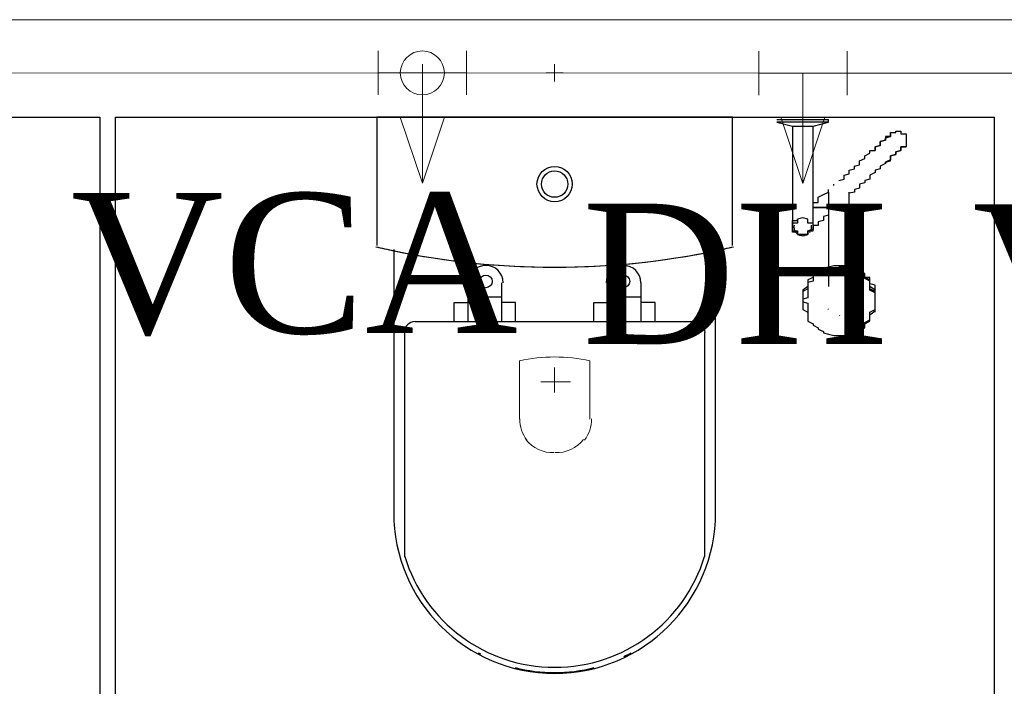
# Model space of a CAD drawing. Header units: millimetres. Extents: x 335 to 91596, y -1 to 84.
# Tile 26 of 87: x 386.22 to 387.7, y 13.27 to 14.28. Entities that reach past the tile are written whole.
import ezdxf

# ---------------------------------------------------------------- set-up
doc = ezdxf.new("R2010")
doc.units = ezdxf.units.MM
doc.header["$MEASUREMENT"] = 0
for name, color, linetype, lineweight in [('AF-Conexões detalhe', 7, 'Continuous', 20), ('AF-Textos conexão', 7, 'Continuous', 20), ('AF-Tubos detalhe', 5, 'Continuous', 20), ('DI-Detalhes', 7, 'Continuous', 20), ('SIMBOLOS INT', 8, 'Continuous', 5)]:
    doc.layers.add(name, color=color, linetype=linetype, lineweight=lineweight)
doc.styles.add('TimesNewRoman', font='times.ttf')

msp = doc.modelspace()

# ---------------------------------------------------------------- hatches: boundary and pattern name
at = {"linetype": 'Continuous'}
for points in [[(387.4813, 13.8769), (387.4782, 13.8805), (387.4782, 13.8805), (387.4782, 13.8785), (387.4782, 13.8766), (387.4782, 13.8766)], [(387.4366, 13.8392), (387.4392, 13.8414), (387.4392, 13.8414), (387.4392, 13.8395), (387.4392, 13.8395)], [(387.4518, 13.8315), (387.4548, 13.8317), (387.4548, 13.8317), (387.4548, 13.8317), (387.4548, 13.8317)], [(387.4575, 13.8297), (387.4548, 13.8317), (387.4548, 13.8297), (387.4548, 13.8297), (387.4548, 13.8297)], [(387.4575, 13.8018), (387.4548, 13.8024), (387.4548, 13.8024), (387.4548, 13.8024), (387.4548, 13.8024)]]:
    msp.add_hatch(color=256, dxfattribs=at).paths.add_polyline_path(points)

# ---------------------------------------------------------------- linework, layer by layer
at = {"color": 7}
for p, q in [((385.0095, 14.1305), (386.3376, 14.1305)), ((386.3376, 14.1305), (386.3376, 12.3668)), ((386.3611, 14.1305), (387.6892, 14.1305)), ((386.3611, 12.3668), (386.3611, 14.1305)), ((387.3611, 14.1266), (387.4001, 14.1266)), ((387.4001, 14.1266), (387.4392, 14.1266)), ((387.4392, 14.1227), (387.4392, 14.1266)), ((387.6892, 14.1305), (387.6892, 12.3668)), ((387.3611, 14.1227), (387.3845, 14.1168)), ((387.4001, 14.1227), (387.3611, 14.1227)), ((387.3845, 14.1168), (387.3845, 14.068)), ((387.3845, 14.1168), (387.4001, 14.1168)), ((387.4392, 14.1227), (387.4001, 14.1227)), ((387.4001, 14.1168), (387.4157, 14.1168)), ((387.4157, 14.1168), (387.4392, 14.1227)), ((387.4157, 14.068), (387.4157, 14.1168)), ((387.3845, 14.0231), (387.3845, 13.9801)), ((387.4157, 13.9801), (387.4157, 14.025)), ((387.447, 14.027), (387.447, 14.0289)), ((387.4392, 14.0055), (387.4392, 13.8746)), ((387.4704, 13.8746), (387.4704, 14.0055)), ((387.4079, 13.8492), (387.4079, 13.8453)), ((387.5095, 13.8453), (387.5095, 13.8492))]:
    msp.add_line(p, q, dxfattribs=at)
at = {"color": 8}
for p, q in [((386.7561, 14.1302), (386.7561, 13.9362)), ((387.2941, 14.1302), (386.7561, 14.1302)), ((387.2941, 14.1302), (386.7561, 14.1302)), ((386.7561, 14.1302), (386.7561, 13.9362)), ((387.2941, 13.9362), (387.2941, 14.1302)), ((387.2941, 13.9362), (387.2941, 14.1302)), ((386.7821, 13.9302), (386.7821, 13.5332)), ((387.2681, 13.5332), (387.2681, 13.9302)), ((386.8941, 13.8802), (386.8941, 13.8212)), ((386.9451, 13.8212), (386.9451, 13.8802)), ((387.1051, 13.8802), (387.1051, 13.8212)), ((387.1561, 13.8212), (387.1561, 13.8802)), ((386.9451, 13.8582), (386.8941, 13.8582)), ((387.1561, 13.8582), (387.1051, 13.8582)), ((386.8731, 13.8502), (386.8941, 13.8502)), ((386.8731, 13.8212), (386.8731, 13.8502)), ((386.9661, 13.8502), (386.9451, 13.8502)), ((386.9661, 13.8212), (386.9661, 13.8502)), ((387.0841, 13.8502), (387.1051, 13.8502)), ((387.0841, 13.8212), (387.0841, 13.8502)), ((387.1771, 13.8502), (387.1561, 13.8502)), ((387.1771, 13.8212), (387.1771, 13.8502)), ((387.2361, 13.8212), (386.8141, 13.8212)), ((386.7981, 13.8052), (386.7981, 13.4662)), ((387.2521, 13.4662), (387.2521, 13.8052))]:
    msp.add_line(p, q, dxfattribs=at)
at = {"color": 7}
for points in [[(387.5095, 14.0797), (387.5095, 14.0817), (387.5095, 14.0856), (387.5173, 14.0875), (387.5173, 14.0895), (387.5173, 14.0914), (387.5173, 14.0934), (387.5251, 14.0953), (387.5251, 14.0953), (387.5251, 14.0973), (387.5251, 14.0992), (387.5251, 14.0992), (387.5329, 14.1012), (387.5329, 14.1031), (387.5329, 14.1031), (387.5329, 14.1031), (387.5329, 14.1051), (387.5329, 14.1051), (387.5329, 14.1051), (387.5329, 14.1051), (387.5329, 14.1051), (387.5329, 14.1051)], [(387.5329, 14.1051), (387.5329, 14.1051), (387.5329, 14.1051), (387.5329, 14.1051), (387.5329, 14.1051), (387.5329, 14.1031), (387.5329, 14.1031), (387.5329, 14.1031), (387.5329, 14.1012), (387.5251, 14.1012), (387.5251, 14.0992), (387.5251, 14.0973), (387.5251, 14.0953), (387.5251, 14.0953), (387.5173, 14.0934), (387.5173, 14.0914), (387.5173, 14.0895), (387.5173, 14.0875), (387.5095, 14.0856), (387.5095, 14.0836), (387.5095, 14.0797), (387.5095, 14.0797)], [(387.5329, 14.1051), (387.5329, 14.1051), (387.5329, 14.1071), (387.5329, 14.1071), (387.5329, 14.1071), (387.5407, 14.1071), (387.5407, 14.1071), (387.5407, 14.1071), (387.5407, 14.1071), (387.5407, 14.109), (387.5407, 14.109), (387.5407, 14.109), (387.5407, 14.109), (387.5407, 14.109), (387.5407, 14.109), (387.5407, 14.109), (387.5407, 14.109), (387.5407, 14.109), (387.5407, 14.109), (387.5407, 14.109), (387.5407, 14.109), (387.5486, 14.109), (387.5486, 14.109), (387.5486, 14.109), (387.5486, 14.109), (387.5486, 14.109), (387.5486, 14.109), (387.5486, 14.109), (387.5486, 14.109), (387.5486, 14.1071), (387.5486, 14.1071), (387.5486, 14.1071), (387.5486, 14.1071), (387.5486, 14.1071), (387.5486, 14.1071), (387.5486, 14.1071), (387.5486, 14.1051), (387.5564, 14.1051), (387.5564, 14.1051), (387.5564, 14.1051), (387.5564, 14.1051), (387.5564, 14.1031), (387.5564, 14.1031), (387.5564, 14.1031), (387.5564, 14.1031), (387.5564, 14.1031), (387.5564, 14.1012), (387.5564, 14.1012), (387.5564, 14.1012), (387.5564, 14.1012), (387.5564, 14.0992), (387.5564, 14.0992), (387.5564, 14.0992), (387.5564, 14.0973), (387.5564, 14.0973), (387.5564, 14.0973), (387.5564, 14.0973), (387.5564, 14.0953), (387.5564, 14.0953), (387.5564, 14.0953), (387.5564, 14.0953), (387.5564, 14.0934), (387.5564, 14.0934), (387.5564, 14.0934), (387.5564, 14.0934), (387.5564, 14.0914), (387.5564, 14.0914), (387.5564, 14.0914), (387.5564, 14.0895), (387.5564, 14.0895), (387.5564, 14.0895), (387.5564, 14.0895), (387.5564, 14.0895), (387.5564, 14.0875), (387.5564, 14.0875), (387.5564, 14.0875), (387.5564, 14.0875), (387.5564, 14.0856), (387.5564, 14.0856), (387.5564, 14.0856)], [(387.4548, 14.0348), (387.4548, 14.0348), (387.4626, 14.0367), (387.4626, 14.0387), (387.4626, 14.0406), (387.4626, 14.0426), (387.4704, 14.0446), (387.4704, 14.0485), (387.4704, 14.0504), (387.4782, 14.0524), (387.4782, 14.0563), (387.4861, 14.0582), (387.4861, 14.0621), (387.4861, 14.0641), (387.4939, 14.068), (387.4939, 14.0719), (387.5017, 14.0758), (387.5017, 14.0797), (387.5095, 14.0797)], [(387.5251, 14.0602), (387.5251, 14.0621), (387.5329, 14.0641), (387.5329, 14.068), (387.5329, 14.0699), (387.5329, 14.0719), (387.5407, 14.0739), (387.5407, 14.0739), (387.5407, 14.0758), (387.5407, 14.0778), (387.5486, 14.0797), (387.5486, 14.0797), (387.5486, 14.0817), (387.5486, 14.0817), (387.5486, 14.0836), (387.5486, 14.0836), (387.5486, 14.0856), (387.5486, 14.0856), (387.5486, 14.0856), (387.5564, 14.0856), (387.5564, 14.0856), (387.5564, 14.0856)], [(387.5564, 14.0856), (387.5564, 14.0856), (387.5486, 14.0856), (387.5486, 14.0856), (387.5486, 14.0856), (387.5486, 14.0836), (387.5486, 14.0836), (387.5486, 14.0836), (387.5486, 14.0817), (387.5486, 14.0797), (387.5486, 14.0797), (387.5407, 14.0778), (387.5407, 14.0758), (387.5407, 14.0758), (387.5407, 14.0739), (387.5329, 14.0719), (387.5329, 14.0699), (387.5329, 14.068), (387.5329, 14.066), (387.5251, 14.0621), (387.5251, 14.0602)], [(387.3845, 14.068), (387.3845, 14.066), (387.3845, 14.0621), (387.3845, 14.0602), (387.3845, 14.0582), (387.3845, 14.0563), (387.3845, 14.0543), (387.3845, 14.0504), (387.3845, 14.0485), (387.3845, 14.0465), (387.3845, 14.0446), (387.3845, 14.0426), (387.3845, 14.0406), (387.3845, 14.0387), (387.3845, 14.0367), (387.3845, 14.0348), (387.3845, 14.0328), (387.3845, 14.0309), (387.3845, 14.0289), (387.3845, 14.027), (387.3845, 14.025), (387.3845, 14.025), (387.3845, 14.0231)], [(387.4157, 14.0231), (387.4157, 14.025), (387.4157, 14.027), (387.4157, 14.0289), (387.4157, 14.0289), (387.4157, 14.0309), (387.4157, 14.0328), (387.4157, 14.0348), (387.4157, 14.0367), (387.4157, 14.0387), (387.4157, 14.0406), (387.4157, 14.0426), (387.4157, 14.0446), (387.4157, 14.0485), (387.4157, 14.0504), (387.4157, 14.0524), (387.4157, 14.0543), (387.4157, 14.0563), (387.4157, 14.0582), (387.4157, 14.0621), (387.4157, 14.0641), (387.4157, 14.066), (387.4157, 14.068)], [(387.5251, 14.0602), (387.5173, 14.0563), (387.5173, 14.0524), (387.5095, 14.0504), (387.5095, 14.0465), (387.5017, 14.0426), (387.5017, 14.0406), (387.5017, 14.0367), (387.4939, 14.0348), (387.4939, 14.0309), (387.4861, 14.0289), (387.4861, 14.027), (387.4861, 14.0231), (387.4782, 14.0211), (387.4782, 14.0192), (387.4782, 14.0172), (387.4782, 14.0172), (387.4704, 14.0153)], [(387.4236, 14.0055), (387.4236, 14.0094), (387.4314, 14.0133), (387.4392, 14.0172), (387.4392, 14.0211)], [(387.4157, 13.9957), (387.4157, 13.9977), (387.4157, 13.9977), (387.4157, 13.9996), (387.4157, 14.0016), (387.4236, 14.0016), (387.4236, 14.0035), (387.4236, 14.0035), (387.4236, 14.0055)], [(387.4392, 14.0172), (387.4392, 14.0172), (387.4392, 14.0172), (387.4392, 14.0172), (387.4392, 14.0172), (387.4392, 14.0172), (387.4392, 14.0153), (387.4392, 14.0153), (387.4392, 14.0153), (387.4392, 14.0133), (387.4392, 14.0133), (387.4392, 14.0114), (387.4392, 14.0114), (387.4392, 14.0094), (387.4392, 14.0094), (387.4392, 14.0074), (387.4392, 14.0055), (387.4392, 14.0055)], [(387.4704, 14.0055), (387.4704, 14.0074), (387.4704, 14.0074), (387.4704, 14.0094), (387.4704, 14.0094), (387.4704, 14.0114), (387.4704, 14.0133), (387.4704, 14.0133), (387.4704, 14.0133), (387.4704, 14.0153), (387.4704, 14.0153), (387.4704, 14.0153), (387.4704, 14.0172), (387.4704, 14.0172), (387.4704, 14.0172), (387.4704, 14.0172), (387.4704, 14.0172), (387.4704, 14.0172)], [(387.4704, 14.0094), (387.4704, 14.0094), (387.4704, 14.0094)], [(387.447, 13.9938), (387.4392, 13.9938), (387.4314, 13.9938), (387.4314, 13.9938), (387.4314, 13.9938), (387.4314, 13.9938), (387.4314, 13.9938), (387.4314, 13.9938), (387.4314, 13.9938), (387.4314, 13.9938), (387.4314, 13.9938), (387.4314, 13.9938), (387.4314, 13.9938), (387.4314, 13.9938), (387.4314, 13.9938), (387.4314, 13.9938), (387.4314, 13.9938), (387.4314, 13.9938), (387.4314, 13.9938), (387.4314, 13.9938), (387.4314, 13.9938), (387.4314, 13.9938), (387.4314, 13.9938), (387.4314, 13.9938), (387.4314, 13.9938), (387.4314, 13.9938), (387.4314, 13.9938), (387.4314, 13.9938), (387.4314, 13.9938), (387.4314, 13.9938), (387.4314, 13.9938), (387.4314, 13.9938), (387.4314, 13.9938), (387.4314, 13.9938), (387.4314, 13.9938), (387.4236, 13.9938), (387.4157, 13.9938), (387.4236, 13.9938), (387.4314, 13.9938), (387.4314, 13.9938), (387.4314, 13.9938), (387.4314, 13.9938), (387.4314, 13.9938), (387.4314, 13.9938), (387.4314, 13.9938), (387.4314, 13.9938), (387.4314, 13.9938), (387.4314, 13.9938), (387.4314, 13.9938), (387.4314, 13.9938), (387.4314, 13.9938), (387.4314, 13.9938), (387.4314, 13.9938), (387.4314, 13.9938), (387.4314, 13.9938), (387.4314, 13.9938), (387.4314, 13.9938), (387.4314, 13.9938), (387.4314, 13.9938), (387.4314, 13.9938), (387.4314, 13.9938), (387.4314, 13.9938), (387.4314, 13.9938), (387.4314, 13.9938), (387.4314, 13.9938), (387.4314, 13.9938), (387.4314, 13.9938), (387.4314, 13.9938), (387.4314, 13.9938), (387.4314, 13.9938), (387.4314, 13.9938), (387.4392, 13.9938), (387.447, 13.9938)], [(387.447, 13.9938), (387.4392, 13.9938), (387.4314, 13.9938), (387.4314, 13.9938), (387.4314, 13.9938), (387.4314, 13.9938), (387.4314, 13.9938), (387.4314, 13.9938), (387.4314, 13.9938), (387.4314, 13.9938), (387.4314, 13.9938), (387.4314, 13.9938), (387.4314, 13.9938), (387.4314, 13.9938), (387.4314, 13.9938), (387.4314, 13.9938), (387.4314, 13.9938), (387.4314, 13.9938), (387.4314, 13.9938), (387.4314, 13.9938), (387.4314, 13.9938), (387.4314, 13.9938), (387.4314, 13.9938), (387.4314, 13.9938), (387.4314, 13.9938), (387.4314, 13.9938), (387.4314, 13.9938), (387.4314, 13.9938), (387.4314, 13.9938), (387.4314, 13.9938), (387.4314, 13.9938), (387.4314, 13.9938), (387.4314, 13.9938), (387.4314, 13.9938), (387.4314, 13.9938), (387.4236, 13.9938), (387.4157, 13.9938), (387.4236, 13.9938), (387.4314, 13.9938), (387.4314, 13.9938), (387.4314, 13.9938), (387.4314, 13.9938), (387.4314, 13.9938), (387.4314, 13.9938), (387.4314, 13.9938), (387.4314, 13.9938), (387.4314, 13.9938), (387.4314, 13.9938), (387.4314, 13.9938), (387.4314, 13.9938), (387.4314, 13.9938), (387.4314, 13.9938), (387.4314, 13.9938), (387.4314, 13.9938), (387.4314, 13.9938), (387.4314, 13.9938), (387.4314, 13.9938), (387.4314, 13.9938), (387.4314, 13.9938), (387.4314, 13.9938), (387.4314, 13.9938), (387.4314, 13.9938), (387.4314, 13.9938), (387.4314, 13.9938), (387.4314, 13.9938), (387.4314, 13.9938), (387.4314, 13.9938), (387.4314, 13.9938), (387.4314, 13.9938), (387.4314, 13.9938), (387.4314, 13.9938), (387.4392, 13.9938), (387.447, 13.9938)], [(387.447, 13.9938), (387.4392, 13.9938), (387.4314, 13.9938), (387.4314, 13.9938), (387.4314, 13.9938), (387.4314, 13.9938), (387.4314, 13.9938), (387.4314, 13.9938), (387.4314, 13.9938), (387.4314, 13.9938), (387.4314, 13.9938), (387.4314, 13.9938), (387.4314, 13.9938), (387.4314, 13.9938), (387.4314, 13.9938), (387.4314, 13.9938), (387.4314, 13.9938), (387.4314, 13.9938), (387.4314, 13.9938), (387.4314, 13.9938), (387.4314, 13.9938), (387.4314, 13.9938), (387.4314, 13.9938), (387.4314, 13.9938), (387.4314, 13.9938), (387.4314, 13.9938), (387.4314, 13.9938), (387.4314, 13.9938), (387.4314, 13.9938), (387.4314, 13.9938), (387.4314, 13.9938), (387.4314, 13.9938), (387.4314, 13.9938), (387.4314, 13.9938), (387.4314, 13.9938), (387.4236, 13.9938), (387.4157, 13.9938), (387.4236, 13.9938), (387.4314, 13.9938), (387.4314, 13.9938), (387.4314, 13.9938), (387.4314, 13.9938), (387.4314, 13.9938), (387.4314, 13.9938), (387.4314, 13.9938), (387.4314, 13.9938), (387.4314, 13.9938), (387.4314, 13.9938), (387.4314, 13.9938), (387.4314, 13.9938), (387.4314, 13.9938), (387.4314, 13.9938), (387.4314, 13.9938), (387.4314, 13.9938), (387.4314, 13.9938), (387.4314, 13.9938), (387.4314, 13.9938), (387.4314, 13.9938), (387.4314, 13.9938), (387.4314, 13.9938), (387.4314, 13.9938), (387.4314, 13.9938), (387.4314, 13.9938), (387.4314, 13.9938), (387.4314, 13.9938), (387.4314, 13.9938), (387.4314, 13.9938), (387.4314, 13.9938), (387.4314, 13.9938), (387.4314, 13.9938), (387.4314, 13.9938), (387.4392, 13.9938), (387.447, 13.9938)], [(387.447, 13.9938), (387.4392, 13.9938), (387.4314, 13.9938), (387.4314, 13.9938), (387.4314, 13.9938), (387.4314, 13.9938), (387.4314, 13.9938), (387.4314, 13.9938), (387.4314, 13.9938), (387.4314, 13.9938), (387.4314, 13.9938), (387.4314, 13.9938), (387.4314, 13.9938), (387.4314, 13.9938), (387.4314, 13.9938), (387.4314, 13.9938), (387.4314, 13.9938), (387.4314, 13.9938), (387.4314, 13.9938), (387.4314, 13.9938), (387.4314, 13.9938), (387.4314, 13.9938), (387.4314, 13.9938), (387.4314, 13.9938), (387.4314, 13.9938), (387.4314, 13.9938), (387.4314, 13.9938), (387.4314, 13.9938), (387.4314, 13.9938), (387.4314, 13.9938), (387.4314, 13.9938), (387.4314, 13.9938), (387.4314, 13.9938), (387.4314, 13.9938), (387.4314, 13.9938), (387.4236, 13.9938), (387.4157, 13.9938), (387.4236, 13.9938), (387.4314, 13.9938), (387.4314, 13.9938), (387.4314, 13.9938), (387.4314, 13.9938), (387.4314, 13.9938), (387.4314, 13.9938), (387.4314, 13.9938), (387.4314, 13.9938), (387.4314, 13.9938), (387.4314, 13.9938), (387.4314, 13.9938), (387.4314, 13.9938), (387.4314, 13.9938), (387.4314, 13.9938), (387.4314, 13.9938), (387.4314, 13.9938), (387.4314, 13.9938), (387.4314, 13.9938), (387.4314, 13.9938), (387.4314, 13.9938), (387.4314, 13.9938), (387.4314, 13.9938), (387.4314, 13.9938), (387.4314, 13.9938), (387.4314, 13.9938), (387.4314, 13.9938), (387.4314, 13.9938), (387.4314, 13.9938), (387.4314, 13.9938), (387.4314, 13.9938), (387.4314, 13.9938), (387.4314, 13.9938), (387.4314, 13.9938), (387.4392, 13.9938), (387.447, 13.9938)], [(387.447, 13.9938), (387.4392, 13.9938), (387.4314, 13.9938), (387.4314, 13.9938), (387.4314, 13.9938), (387.4314, 13.9938), (387.4314, 13.9938), (387.4314, 13.9938), (387.4314, 13.9938), (387.4314, 13.9938), (387.4314, 13.9938), (387.4314, 13.9938), (387.4314, 13.9938), (387.4314, 13.9938), (387.4314, 13.9938), (387.4314, 13.9938), (387.4314, 13.9938), (387.4314, 13.9938), (387.4314, 13.9938), (387.4314, 13.9938), (387.4314, 13.9938), (387.4314, 13.9938), (387.4314, 13.9938), (387.4314, 13.9938), (387.4314, 13.9938), (387.4314, 13.9938), (387.4314, 13.9938), (387.4314, 13.9938), (387.4314, 13.9938), (387.4314, 13.9938), (387.4314, 13.9938), (387.4314, 13.9938), (387.4314, 13.9938), (387.4314, 13.9938), (387.4314, 13.9938), (387.4236, 13.9938), (387.4157, 13.9938), (387.4236, 13.9938), (387.4314, 13.9938), (387.4314, 13.9938), (387.4314, 13.9938), (387.4314, 13.9938), (387.4314, 13.9938), (387.4314, 13.9938), (387.4314, 13.9938), (387.4314, 13.9938), (387.4314, 13.9938), (387.4314, 13.9938), (387.4314, 13.9938), (387.4314, 13.9938), (387.4314, 13.9938), (387.4314, 13.9938), (387.4314, 13.9938), (387.4314, 13.9938), (387.4314, 13.9938), (387.4314, 13.9938), (387.4314, 13.9938), (387.4314, 13.9938), (387.4314, 13.9938), (387.4314, 13.9938), (387.4314, 13.9938), (387.4314, 13.9938), (387.4314, 13.9938), (387.4314, 13.9938), (387.4314, 13.9938), (387.4314, 13.9938), (387.4314, 13.9938), (387.4314, 13.9938), (387.4314, 13.9938), (387.4314, 13.9938), (387.4314, 13.9938), (387.4392, 13.9938), (387.447, 13.9938)], [(387.447, 13.9938), (387.4392, 13.9938), (387.4314, 13.9938), (387.4314, 13.9938), (387.4314, 13.9938), (387.4314, 13.9938), (387.4314, 13.9938), (387.4314, 13.9938), (387.4314, 13.9938), (387.4314, 13.9938), (387.4314, 13.9938), (387.4314, 13.9938), (387.4314, 13.9938), (387.4314, 13.9938), (387.4314, 13.9938), (387.4314, 13.9938), (387.4314, 13.9938), (387.4314, 13.9938), (387.4314, 13.9938), (387.4314, 13.9938), (387.4314, 13.9938), (387.4314, 13.9938), (387.4314, 13.9938), (387.4314, 13.9938), (387.4314, 13.9938), (387.4314, 13.9938), (387.4314, 13.9938), (387.4314, 13.9938), (387.4314, 13.9938), (387.4314, 13.9938), (387.4314, 13.9938), (387.4314, 13.9938), (387.4314, 13.9938), (387.4314, 13.9938), (387.4314, 13.9938), (387.4236, 13.9938), (387.4157, 13.9938), (387.4236, 13.9938), (387.4314, 13.9938), (387.4314, 13.9938), (387.4314, 13.9938), (387.4314, 13.9938), (387.4314, 13.9938), (387.4314, 13.9938), (387.4314, 13.9938), (387.4314, 13.9938), (387.4314, 13.9938), (387.4314, 13.9938), (387.4314, 13.9938), (387.4314, 13.9938), (387.4314, 13.9938), (387.4314, 13.9938), (387.4314, 13.9938), (387.4314, 13.9938), (387.4314, 13.9938), (387.4314, 13.9938), (387.4314, 13.9938), (387.4314, 13.9938), (387.4314, 13.9938), (387.4314, 13.9938), (387.4314, 13.9938), (387.4314, 13.9938), (387.4314, 13.9938), (387.4314, 13.9938), (387.4314, 13.9938), (387.4314, 13.9938), (387.4314, 13.9938), (387.4314, 13.9938), (387.4314, 13.9938), (387.4314, 13.9938), (387.4314, 13.9938), (387.4392, 13.9938), (387.447, 13.9938)], [(387.447, 13.9938), (387.4392, 13.9938), (387.4314, 13.9938), (387.4314, 13.9938), (387.4314, 13.9938), (387.4314, 13.9938), (387.4314, 13.9938), (387.4314, 13.9938), (387.4314, 13.9938), (387.4314, 13.9938), (387.4314, 13.9938), (387.4314, 13.9938), (387.4314, 13.9938), (387.4314, 13.9938), (387.4314, 13.9938), (387.4314, 13.9938), (387.4314, 13.9938), (387.4314, 13.9938), (387.4314, 13.9938), (387.4314, 13.9938), (387.4314, 13.9938), (387.4314, 13.9938), (387.4314, 13.9938), (387.4314, 13.9938), (387.4314, 13.9938), (387.4314, 13.9938), (387.4314, 13.9938), (387.4314, 13.9938), (387.4314, 13.9938), (387.4314, 13.9938), (387.4314, 13.9938), (387.4314, 13.9938), (387.4314, 13.9938), (387.4314, 13.9938), (387.4314, 13.9938), (387.4236, 13.9938), (387.4157, 13.9938), (387.4236, 13.9938), (387.4314, 13.9938), (387.4314, 13.9938), (387.4314, 13.9938), (387.4314, 13.9938), (387.4314, 13.9938), (387.4314, 13.9938), (387.4314, 13.9938), (387.4314, 13.9938), (387.4314, 13.9938), (387.4314, 13.9938), (387.4314, 13.9938), (387.4314, 13.9938), (387.4314, 13.9938), (387.4314, 13.9938), (387.4314, 13.9938), (387.4314, 13.9938), (387.4314, 13.9938), (387.4314, 13.9938), (387.4314, 13.9938), (387.4314, 13.9938), (387.4314, 13.9938), (387.4314, 13.9938), (387.4314, 13.9938), (387.4314, 13.9938), (387.4314, 13.9938), (387.4314, 13.9938), (387.4314, 13.9938), (387.4314, 13.9938), (387.4314, 13.9938), (387.4314, 13.9938), (387.4314, 13.9938), (387.4314, 13.9938), (387.4314, 13.9938), (387.4392, 13.9938), (387.447, 13.9938)], [(387.3845, 13.9801), (387.3845, 13.9801), (387.3845, 13.9781), (387.3845, 13.9762), (387.3845, 13.9742), (387.3845, 13.9742), (387.3845, 13.9723), (387.3845, 13.9723), (387.3845, 13.9703), (387.3845, 13.9703), (387.3845, 13.9684), (387.3845, 13.9684), (387.3845, 13.9664), (387.3845, 13.9664), (387.3845, 13.9664), (387.3845, 13.9664), (387.3845, 13.9664), (387.3845, 13.9645), (387.3845, 13.9645)], [(387.4157, 13.9645), (387.4157, 13.9664), (387.4157, 13.9664), (387.4157, 13.9684), (387.4157, 13.9684), (387.4157, 13.9703), (387.4079, 13.9703), (387.4079, 13.9723), (387.4079, 13.9723), (387.4079, 13.9742), (387.4079, 13.9742), (387.4079, 13.9762), (387.4079, 13.9762), (387.4079, 13.9762), (387.4079, 13.9762), (387.4001, 13.9781), (387.4001, 13.9781), (387.4001, 13.9781), (387.4001, 13.9781), (387.4001, 13.9781), (387.4001, 13.9781), (387.4001, 13.9781), (387.3923, 13.9762), (387.3923, 13.9762), (387.3923, 13.9762), (387.3923, 13.9762), (387.3923, 13.9742), (387.3923, 13.9742), (387.3923, 13.9723), (387.3923, 13.9723), (387.3923, 13.9703), (387.3845, 13.9703), (387.3845, 13.9684), (387.3845, 13.9684), (387.3845, 13.9664), (387.3845, 13.9664), (387.3845, 13.9645), (387.3845, 13.9625), (387.3845, 13.9625), (387.3845, 13.9606), (387.3845, 13.9606), (387.3845, 13.9586), (387.3923, 13.9586), (387.3923, 13.9567), (387.3923, 13.9567), (387.3923, 13.9547), (387.3923, 13.9547), (387.3923, 13.9528), (387.3923, 13.9528), (387.3923, 13.9528), (387.3923, 13.9528), (387.4001, 13.9508), (387.4001, 13.9508), (387.4001, 13.9508), (387.4001, 13.9508), (387.4001, 13.9508), (387.4001, 13.9508), (387.4001, 13.9508), (387.4079, 13.9528), (387.4079, 13.9528), (387.4079, 13.9528), (387.4079, 13.9528), (387.4079, 13.9547), (387.4079, 13.9547), (387.4079, 13.9567), (387.4079, 13.9567), (387.4079, 13.9586), (387.4157, 13.9586), (387.4157, 13.9606), (387.4157, 13.9606), (387.4157, 13.9625), (387.4157, 13.9625), (387.4157, 13.9645)], [(387.4157, 13.9645), (387.4157, 13.9664), (387.4157, 13.9664), (387.4157, 13.9684), (387.4157, 13.9684), (387.4157, 13.9703), (387.4079, 13.9703), (387.4079, 13.9723), (387.4079, 13.9723), (387.4079, 13.9742), (387.4079, 13.9742), (387.4079, 13.9762), (387.4079, 13.9762), (387.4079, 13.9762), (387.4079, 13.9762), (387.4001, 13.9781), (387.4001, 13.9781), (387.4001, 13.9781), (387.4001, 13.9781), (387.4001, 13.9781), (387.4001, 13.9781), (387.4001, 13.9781), (387.3923, 13.9762), (387.3923, 13.9762), (387.3923, 13.9762), (387.3923, 13.9762), (387.3923, 13.9742), (387.3923, 13.9742), (387.3923, 13.9723), (387.3923, 13.9723), (387.3923, 13.9703), (387.3845, 13.9703), (387.3845, 13.9684), (387.3845, 13.9684), (387.3845, 13.9664), (387.3845, 13.9664), (387.3845, 13.9645), (387.3845, 13.9625), (387.3845, 13.9625), (387.3845, 13.9606), (387.3845, 13.9606), (387.3845, 13.9586), (387.3923, 13.9586), (387.3923, 13.9567), (387.3923, 13.9567), (387.3923, 13.9547), (387.3923, 13.9547), (387.3923, 13.9528), (387.3923, 13.9528), (387.3923, 13.9528), (387.3923, 13.9528), (387.4001, 13.9508), (387.4001, 13.9508), (387.4001, 13.9508), (387.4001, 13.9508), (387.4001, 13.9508), (387.4001, 13.9508), (387.4001, 13.9508), (387.4079, 13.9528), (387.4079, 13.9528), (387.4079, 13.9528), (387.4079, 13.9528), (387.4079, 13.9547), (387.4079, 13.9547), (387.4079, 13.9567), (387.4079, 13.9567), (387.4079, 13.9586), (387.4157, 13.9586), (387.4157, 13.9606), (387.4157, 13.9606), (387.4157, 13.9625), (387.4157, 13.9625), (387.4157, 13.9645)], [(387.4157, 13.9645), (387.4157, 13.9664), (387.4157, 13.9664), (387.4157, 13.9684), (387.4157, 13.9684), (387.4157, 13.9703), (387.4079, 13.9703), (387.4079, 13.9723), (387.4079, 13.9723), (387.4079, 13.9742), (387.4079, 13.9742), (387.4079, 13.9762), (387.4079, 13.9762), (387.4079, 13.9762), (387.4079, 13.9762), (387.4001, 13.9781), (387.4001, 13.9781), (387.4001, 13.9781), (387.4001, 13.9781), (387.4001, 13.9781), (387.4001, 13.9781), (387.4001, 13.9781), (387.3923, 13.9762), (387.3923, 13.9762), (387.3923, 13.9762), (387.3923, 13.9762), (387.3923, 13.9742), (387.3923, 13.9742), (387.3923, 13.9723), (387.3923, 13.9723), (387.3923, 13.9703), (387.3845, 13.9703), (387.3845, 13.9684), (387.3845, 13.9684), (387.3845, 13.9664), (387.3845, 13.9664), (387.3845, 13.9645), (387.3845, 13.9625), (387.3845, 13.9625), (387.3845, 13.9606), (387.3845, 13.9606), (387.3845, 13.9586), (387.3923, 13.9586), (387.3923, 13.9567), (387.3923, 13.9567), (387.3923, 13.9547), (387.3923, 13.9547), (387.3923, 13.9528), (387.3923, 13.9528), (387.3923, 13.9528), (387.3923, 13.9528), (387.4001, 13.9508), (387.4001, 13.9508), (387.4001, 13.9508), (387.4001, 13.9508), (387.4001, 13.9508), (387.4001, 13.9508), (387.4001, 13.9508), (387.4079, 13.9528), (387.4079, 13.9528), (387.4079, 13.9528), (387.4079, 13.9528), (387.4079, 13.9547), (387.4079, 13.9547), (387.4079, 13.9567), (387.4079, 13.9567), (387.4079, 13.9586), (387.4157, 13.9586), (387.4157, 13.9606), (387.4157, 13.9606), (387.4157, 13.9625), (387.4157, 13.9625), (387.4157, 13.9645)], [(387.4157, 13.9645), (387.4157, 13.9664), (387.4157, 13.9664), (387.4157, 13.9684), (387.4157, 13.9684), (387.4157, 13.9703), (387.4079, 13.9703), (387.4079, 13.9723), (387.4079, 13.9723), (387.4079, 13.9742), (387.4079, 13.9742), (387.4079, 13.9762), (387.4079, 13.9762), (387.4079, 13.9762), (387.4079, 13.9762), (387.4001, 13.9781), (387.4001, 13.9781), (387.4001, 13.9781), (387.4001, 13.9781), (387.4001, 13.9781), (387.4001, 13.9781), (387.4001, 13.9781), (387.3923, 13.9762), (387.3923, 13.9762), (387.3923, 13.9762), (387.3923, 13.9762), (387.3923, 13.9742), (387.3923, 13.9742), (387.3923, 13.9723), (387.3923, 13.9723), (387.3923, 13.9703), (387.3845, 13.9703), (387.3845, 13.9684), (387.3845, 13.9684), (387.3845, 13.9664), (387.3845, 13.9664), (387.3845, 13.9645), (387.3845, 13.9625), (387.3845, 13.9625), (387.3845, 13.9606), (387.3845, 13.9606), (387.3845, 13.9586), (387.3923, 13.9586), (387.3923, 13.9567), (387.3923, 13.9567), (387.3923, 13.9547), (387.3923, 13.9547), (387.3923, 13.9528), (387.3923, 13.9528), (387.3923, 13.9528), (387.3923, 13.9528), (387.4001, 13.9508), (387.4001, 13.9508), (387.4001, 13.9508), (387.4001, 13.9508), (387.4001, 13.9508), (387.4001, 13.9508), (387.4001, 13.9508), (387.4079, 13.9528), (387.4079, 13.9528), (387.4079, 13.9528), (387.4079, 13.9528), (387.4079, 13.9547), (387.4079, 13.9547), (387.4079, 13.9567), (387.4079, 13.9567), (387.4079, 13.9586), (387.4157, 13.9586), (387.4157, 13.9606), (387.4157, 13.9606), (387.4157, 13.9625), (387.4157, 13.9625), (387.4157, 13.9645)], [(387.4157, 13.9645), (387.4157, 13.9664), (387.4157, 13.9664), (387.4157, 13.9684), (387.4157, 13.9684), (387.4157, 13.9703), (387.4079, 13.9703), (387.4079, 13.9723), (387.4079, 13.9723), (387.4079, 13.9742), (387.4079, 13.9742), (387.4079, 13.9762), (387.4079, 13.9762), (387.4079, 13.9762), (387.4079, 13.9762), (387.4001, 13.9781), (387.4001, 13.9781), (387.4001, 13.9781), (387.4001, 13.9781), (387.4001, 13.9781), (387.4001, 13.9781), (387.4001, 13.9781), (387.3923, 13.9762), (387.3923, 13.9762), (387.3923, 13.9762), (387.3923, 13.9762), (387.3923, 13.9742), (387.3923, 13.9742), (387.3923, 13.9723), (387.3923, 13.9723), (387.3923, 13.9703), (387.3845, 13.9703), (387.3845, 13.9684), (387.3845, 13.9684), (387.3845, 13.9664), (387.3845, 13.9664), (387.3845, 13.9645), (387.3845, 13.9625), (387.3845, 13.9625), (387.3845, 13.9606), (387.3845, 13.9606), (387.3845, 13.9586), (387.3923, 13.9586), (387.3923, 13.9567), (387.3923, 13.9567), (387.3923, 13.9547), (387.3923, 13.9547), (387.3923, 13.9528), (387.3923, 13.9528), (387.3923, 13.9528), (387.3923, 13.9528), (387.4001, 13.9508), (387.4001, 13.9508), (387.4001, 13.9508), (387.4001, 13.9508), (387.4001, 13.9508), (387.4001, 13.9508), (387.4001, 13.9508), (387.4079, 13.9528), (387.4079, 13.9528), (387.4079, 13.9528), (387.4079, 13.9528), (387.4079, 13.9547), (387.4079, 13.9547), (387.4079, 13.9567), (387.4079, 13.9567), (387.4079, 13.9586), (387.4157, 13.9586), (387.4157, 13.9606), (387.4157, 13.9606), (387.4157, 13.9625), (387.4157, 13.9625), (387.4157, 13.9645)], [(387.4157, 13.9645), (387.4157, 13.9664), (387.4157, 13.9664), (387.4157, 13.9684), (387.4157, 13.9684), (387.4157, 13.9703), (387.4079, 13.9703), (387.4079, 13.9723), (387.4079, 13.9723), (387.4079, 13.9742), (387.4079, 13.9742), (387.4079, 13.9762), (387.4079, 13.9762), (387.4079, 13.9762), (387.4079, 13.9762), (387.4001, 13.9781), (387.4001, 13.9781), (387.4001, 13.9781), (387.4001, 13.9781), (387.4001, 13.9781), (387.4001, 13.9781), (387.4001, 13.9781), (387.3923, 13.9762), (387.3923, 13.9762), (387.3923, 13.9762), (387.3923, 13.9762), (387.3923, 13.9742), (387.3923, 13.9742), (387.3923, 13.9723), (387.3923, 13.9723), (387.3923, 13.9703), (387.3845, 13.9703), (387.3845, 13.9684), (387.3845, 13.9684), (387.3845, 13.9664), (387.3845, 13.9664), (387.3845, 13.9645), (387.3845, 13.9625), (387.3845, 13.9625), (387.3845, 13.9606), (387.3845, 13.9606), (387.3845, 13.9586), (387.3923, 13.9586), (387.3923, 13.9567), (387.3923, 13.9567), (387.3923, 13.9547), (387.3923, 13.9547), (387.3923, 13.9528), (387.3923, 13.9528), (387.3923, 13.9528), (387.3923, 13.9528), (387.4001, 13.9508), (387.4001, 13.9508), (387.4001, 13.9508), (387.4001, 13.9508), (387.4001, 13.9508), (387.4001, 13.9508), (387.4001, 13.9508), (387.4079, 13.9528), (387.4079, 13.9528), (387.4079, 13.9528), (387.4079, 13.9528), (387.4079, 13.9547), (387.4079, 13.9547), (387.4079, 13.9567), (387.4079, 13.9567), (387.4079, 13.9586), (387.4157, 13.9586), (387.4157, 13.9606), (387.4157, 13.9606), (387.4157, 13.9625), (387.4157, 13.9625), (387.4157, 13.9645)], [(387.4157, 13.9645), (387.4157, 13.9664), (387.4157, 13.9664), (387.4157, 13.9684), (387.4157, 13.9684), (387.4157, 13.9703), (387.4079, 13.9703), (387.4079, 13.9723), (387.4079, 13.9723), (387.4079, 13.9742), (387.4079, 13.9742), (387.4079, 13.9762), (387.4079, 13.9762), (387.4079, 13.9762), (387.4079, 13.9762), (387.4001, 13.9781), (387.4001, 13.9781), (387.4001, 13.9781), (387.4001, 13.9781), (387.4001, 13.9781), (387.4001, 13.9781), (387.4001, 13.9781), (387.3923, 13.9762), (387.3923, 13.9762), (387.3923, 13.9762), (387.3923, 13.9762), (387.3923, 13.9742), (387.3923, 13.9742), (387.3923, 13.9723), (387.3923, 13.9723), (387.3923, 13.9703), (387.3845, 13.9703), (387.3845, 13.9684), (387.3845, 13.9684), (387.3845, 13.9664), (387.3845, 13.9664), (387.3845, 13.9645), (387.3845, 13.9625), (387.3845, 13.9625), (387.3845, 13.9606), (387.3845, 13.9606), (387.3845, 13.9586), (387.3923, 13.9586), (387.3923, 13.9567), (387.3923, 13.9567), (387.3923, 13.9547), (387.3923, 13.9547), (387.3923, 13.9528), (387.3923, 13.9528), (387.3923, 13.9528), (387.3923, 13.9528), (387.4001, 13.9508), (387.4001, 13.9508), (387.4001, 13.9508), (387.4001, 13.9508), (387.4001, 13.9508), (387.4001, 13.9508), (387.4001, 13.9508), (387.4079, 13.9528), (387.4079, 13.9528), (387.4079, 13.9528), (387.4079, 13.9528), (387.4079, 13.9547), (387.4079, 13.9547), (387.4079, 13.9567), (387.4079, 13.9567), (387.4079, 13.9586), (387.4157, 13.9586), (387.4157, 13.9606), (387.4157, 13.9606), (387.4157, 13.9625), (387.4157, 13.9625), (387.4157, 13.9645)], [(387.4001, 13.9781), (387.4001, 13.9781), (387.4001, 13.9781), (387.4001, 13.9781), (387.3923, 13.9762), (387.3923, 13.9762), (387.3923, 13.9762), (387.3923, 13.9762), (387.3923, 13.9742), (387.3923, 13.9742), (387.3923, 13.9723), (387.3923, 13.9723)], [(387.3923, 13.9742), (387.3923, 13.9762), (387.3923, 13.9762), (387.3923, 13.9762), (387.3923, 13.9762), (387.3923, 13.9762), (387.3923, 13.9762), (387.3923, 13.9762), (387.3923, 13.9762)], [(387.4392, 13.984), (387.4392, 13.984), (387.4392, 13.9821), (387.4392, 13.9821), (387.4314, 13.9801), (387.4314, 13.9781), (387.4314, 13.9781), (387.4314, 13.9762), (387.4314, 13.9762), (387.4314, 13.9742), (387.4236, 13.9723), (387.4236, 13.9723), (387.4236, 13.9703), (387.4236, 13.9703), (387.4236, 13.9684), (387.4236, 13.9684), (387.4236, 13.9664), (387.4157, 13.9664), (387.4157, 13.9645), (387.4157, 13.9645), (387.4157, 13.9625), (387.4157, 13.9625), (387.4157, 13.9625), (387.4157, 13.9606), (387.4157, 13.9606), (387.4157, 13.9606), (387.4079, 13.9586), (387.4079, 13.9586), (387.4079, 13.9586), (387.4079, 13.9567), (387.4079, 13.9567), (387.4079, 13.9567), (387.4079, 13.9567), (387.4079, 13.9567), (387.4079, 13.9567), (387.4079, 13.9567), (387.4079, 13.9547), (387.4079, 13.9547), (387.4079, 13.9547)], [(387.4157, 13.9645), (387.4157, 13.9645), (387.4157, 13.9664), (387.4157, 13.9664), (387.4157, 13.9664), (387.4157, 13.9664), (387.4157, 13.9664), (387.4157, 13.9684), (387.4157, 13.9684), (387.4157, 13.9703), (387.4157, 13.9703), (387.4157, 13.9723), (387.4157, 13.9723), (387.4157, 13.9742), (387.4157, 13.9742), (387.4157, 13.9762), (387.4157, 13.9781), (387.4157, 13.9801), (387.4157, 13.9801), (387.4157, 13.9801)], [(387.4079, 13.9547), (387.4079, 13.9547), (387.4079, 13.9547), (387.4079, 13.9547), (387.4079, 13.9547), (387.4079, 13.9547), (387.4079, 13.9528), (387.4079, 13.9528), (387.4079, 13.9528), (387.4001, 13.9528), (387.4001, 13.9528), (387.4001, 13.9528), (387.4001, 13.9528), (387.4001, 13.9528), (387.4001, 13.9528), (387.4001, 13.9528), (387.4001, 13.9528), (387.4001, 13.9528), (387.4001, 13.9528), (387.4001, 13.9528), (387.4001, 13.9528), (387.4001, 13.9528), (387.4001, 13.9528), (387.4001, 13.9528), (387.3923, 13.9528), (387.3923, 13.9528), (387.3923, 13.9528), (387.3923, 13.9528), (387.3923, 13.9528), (387.3923, 13.9528), (387.3923, 13.9528), (387.3923, 13.9547), (387.3923, 13.9547), (387.3923, 13.9547), (387.3923, 13.9547), (387.3923, 13.9547), (387.3923, 13.9547), (387.3923, 13.9547), (387.3923, 13.9567), (387.3923, 13.9567), (387.3923, 13.9567), (387.3923, 13.9567), (387.3845, 13.9567), (387.3845, 13.9586), (387.3845, 13.9586), (387.3845, 13.9586), (387.3845, 13.9586), (387.3845, 13.9606), (387.3845, 13.9606), (387.3845, 13.9606), (387.3845, 13.9606), (387.3845, 13.9625), (387.3845, 13.9625), (387.3845, 13.9625), (387.3845, 13.9625), (387.3845, 13.9645), (387.3845, 13.9645), (387.3845, 13.9645), (387.3845, 13.9664), (387.3845, 13.9664), (387.3845, 13.9664), (387.3845, 13.9664), (387.3845, 13.9684), (387.3845, 13.9684), (387.3845, 13.9684), (387.3845, 13.9684), (387.3845, 13.9703), (387.3845, 13.9703), (387.3845, 13.9703), (387.3845, 13.9703), (387.3845, 13.9723), (387.3845, 13.9723), (387.3845, 13.9723), (387.3845, 13.9723), (387.3845, 13.9742), (387.3923, 13.9742), (387.3923, 13.9742), (387.3923, 13.9742), (387.3923, 13.9742), (387.3923, 13.9742)], [(387.4548, 13.9059), (387.4548, 13.9059), (387.4548, 13.9059), (387.4548, 13.9059), (387.447, 13.9059), (387.447, 13.9059), (387.447, 13.9059), (387.4392, 13.9039), (387.4392, 13.9039), (387.4392, 13.9039), (387.4392, 13.902), (387.4314, 13.902), (387.4314, 13.9), (387.4314, 13.9), (387.4314, 13.8981), (387.4236, 13.8981), (387.4236, 13.8961), (387.4236, 13.8942), (387.4236, 13.8942), (387.4236, 13.8922), (387.4157, 13.8903), (387.4157, 13.8883), (387.4157, 13.8883), (387.4157, 13.8864), (387.4157, 13.8844), (387.4157, 13.8824), (387.4079, 13.8805), (387.4079, 13.8785), (387.4079, 13.8766), (387.4079, 13.8746), (387.4079, 13.8727), (387.4079, 13.8707), (387.4079, 13.8688), (387.4079, 13.8668), (387.4079, 13.8649), (387.4079, 13.8629), (387.4079, 13.861), (387.4079, 13.859), (387.4079, 13.8571), (387.4001, 13.8551), (387.4001, 13.8512), (387.4079, 13.8492), (387.4079, 13.8473), (387.4079, 13.8453), (387.4079, 13.8434), (387.4079, 13.8414), (387.4079, 13.8395), (387.4079, 13.8375), (387.4079, 13.8356)], [(387.5095, 13.8531), (387.5095, 13.8571), (387.5095, 13.8629), (387.5095, 13.8668), (387.5017, 13.8707), (387.5017, 13.8766), (387.5017, 13.8805), (387.5017, 13.8844), (387.4939, 13.8883), (387.4939, 13.8903), (387.4861, 13.8942), (387.4861, 13.8961), (387.4782, 13.9), (387.4782, 13.902), (387.4704, 13.9039), (387.4704, 13.9039), (387.4626, 13.9059), (387.4626, 13.9059), (387.4548, 13.9059), (387.447, 13.9059), (387.447, 13.9059), (387.4392, 13.9039), (387.4392, 13.9039), (387.4314, 13.902), (387.4314, 13.9), (387.4236, 13.8961), (387.4236, 13.8942), (387.4157, 13.8903), (387.4157, 13.8883), (387.4079, 13.8844), (387.4079, 13.8805), (387.4079, 13.8766), (387.4079, 13.8707), (387.4001, 13.8668), (387.4001, 13.8629), (387.4001, 13.8571), (387.4001, 13.8531), (387.4001, 13.8492), (387.4001, 13.8434), (387.4001, 13.8395), (387.4079, 13.8356), (387.4079, 13.8297), (387.4079, 13.8258), (387.4079, 13.8219), (387.4157, 13.818), (387.4157, 13.816), (387.4236, 13.8121), (387.4236, 13.8102), (387.4314, 13.8063), (387.4314, 13.8043), (387.4392, 13.8024), (387.4392, 13.8024), (387.447, 13.8004), (387.447, 13.8004), (387.4548, 13.8004), (387.4626, 13.8004), (387.4626, 13.8004), (387.4704, 13.8024), (387.4704, 13.8024), (387.4782, 13.8043), (387.4782, 13.8063), (387.4861, 13.8102), (387.4861, 13.8121), (387.4939, 13.816), (387.4939, 13.818), (387.5017, 13.8219), (387.5017, 13.8258), (387.5017, 13.8297), (387.5017, 13.8356), (387.5095, 13.8395), (387.5095, 13.8434), (387.5095, 13.8492), (387.5095, 13.8531)], [(387.5095, 13.8531), (387.5095, 13.8571), (387.5095, 13.8629), (387.5095, 13.8668), (387.5017, 13.8707), (387.5017, 13.8766), (387.5017, 13.8805), (387.5017, 13.8844), (387.4939, 13.8883), (387.4939, 13.8903), (387.4861, 13.8942), (387.4861, 13.8961), (387.4782, 13.9), (387.4782, 13.902), (387.4704, 13.9039), (387.4704, 13.9039), (387.4626, 13.9059), (387.4626, 13.9059), (387.4548, 13.9059), (387.447, 13.9059), (387.447, 13.9059), (387.4392, 13.9039), (387.4392, 13.9039), (387.4314, 13.902), (387.4314, 13.9), (387.4236, 13.8961), (387.4236, 13.8942), (387.4157, 13.8903), (387.4157, 13.8883), (387.4079, 13.8844), (387.4079, 13.8805), (387.4079, 13.8766), (387.4079, 13.8707), (387.4001, 13.8668), (387.4001, 13.8629), (387.4001, 13.8571), (387.4001, 13.8531), (387.4001, 13.8492), (387.4001, 13.8434), (387.4001, 13.8395), (387.4079, 13.8356), (387.4079, 13.8297), (387.4079, 13.8258), (387.4079, 13.8219), (387.4157, 13.818), (387.4157, 13.816), (387.4236, 13.8121), (387.4236, 13.8102), (387.4314, 13.8063), (387.4314, 13.8043), (387.4392, 13.8024), (387.4392, 13.8024), (387.447, 13.8004), (387.447, 13.8004), (387.4548, 13.8004), (387.4626, 13.8004), (387.4626, 13.8004), (387.4704, 13.8024), (387.4704, 13.8024), (387.4782, 13.8043), (387.4782, 13.8063), (387.4861, 13.8102), (387.4861, 13.8121), (387.4939, 13.816), (387.4939, 13.818), (387.5017, 13.8219), (387.5017, 13.8258), (387.5017, 13.8297), (387.5017, 13.8356), (387.5095, 13.8395), (387.5095, 13.8434), (387.5095, 13.8492), (387.5095, 13.8531)], [(387.5095, 13.8531), (387.5095, 13.8571), (387.5095, 13.8629), (387.5095, 13.8668), (387.5017, 13.8707), (387.5017, 13.8766), (387.5017, 13.8805), (387.5017, 13.8844), (387.4939, 13.8883), (387.4939, 13.8903), (387.4861, 13.8942), (387.4861, 13.8961), (387.4782, 13.9), (387.4782, 13.902), (387.4704, 13.9039), (387.4704, 13.9039), (387.4626, 13.9059), (387.4626, 13.9059), (387.4548, 13.9059), (387.447, 13.9059), (387.447, 13.9059), (387.4392, 13.9039), (387.4392, 13.9039), (387.4314, 13.902), (387.4314, 13.9), (387.4236, 13.8961), (387.4236, 13.8942), (387.4157, 13.8903), (387.4157, 13.8883), (387.4079, 13.8844), (387.4079, 13.8805), (387.4079, 13.8766), (387.4079, 13.8707), (387.4001, 13.8668), (387.4001, 13.8629), (387.4001, 13.8571), (387.4001, 13.8531), (387.4001, 13.8492), (387.4001, 13.8434), (387.4001, 13.8395), (387.4079, 13.8356), (387.4079, 13.8297), (387.4079, 13.8258), (387.4079, 13.8219), (387.4157, 13.818), (387.4157, 13.816), (387.4236, 13.8121), (387.4236, 13.8102), (387.4314, 13.8063), (387.4314, 13.8043), (387.4392, 13.8024), (387.4392, 13.8024), (387.447, 13.8004), (387.447, 13.8004), (387.4548, 13.8004), (387.4626, 13.8004), (387.4626, 13.8004), (387.4704, 13.8024), (387.4704, 13.8024), (387.4782, 13.8043), (387.4782, 13.8063), (387.4861, 13.8102), (387.4861, 13.8121), (387.4939, 13.816), (387.4939, 13.818), (387.5017, 13.8219), (387.5017, 13.8258), (387.5017, 13.8297), (387.5017, 13.8356), (387.5095, 13.8395), (387.5095, 13.8434), (387.5095, 13.8492), (387.5095, 13.8531)], [(387.5095, 13.8531), (387.5095, 13.8571), (387.5095, 13.8629), (387.5095, 13.8668), (387.5017, 13.8707), (387.5017, 13.8766), (387.5017, 13.8805), (387.5017, 13.8844), (387.4939, 13.8883), (387.4939, 13.8903), (387.4861, 13.8942), (387.4861, 13.8961), (387.4782, 13.9), (387.4782, 13.902), (387.4704, 13.9039), (387.4704, 13.9039), (387.4626, 13.9059), (387.4626, 13.9059), (387.4548, 13.9059), (387.447, 13.9059), (387.447, 13.9059), (387.4392, 13.9039), (387.4392, 13.9039), (387.4314, 13.902), (387.4314, 13.9), (387.4236, 13.8961), (387.4236, 13.8942), (387.4157, 13.8903), (387.4157, 13.8883), (387.4079, 13.8844), (387.4079, 13.8805), (387.4079, 13.8766), (387.4079, 13.8707), (387.4001, 13.8668), (387.4001, 13.8629), (387.4001, 13.8571), (387.4001, 13.8531), (387.4001, 13.8492), (387.4001, 13.8434), (387.4001, 13.8395), (387.4079, 13.8356), (387.4079, 13.8297), (387.4079, 13.8258), (387.4079, 13.8219), (387.4157, 13.818), (387.4157, 13.816), (387.4236, 13.8121), (387.4236, 13.8102), (387.4314, 13.8063), (387.4314, 13.8043), (387.4392, 13.8024), (387.4392, 13.8024), (387.447, 13.8004), (387.447, 13.8004), (387.4548, 13.8004), (387.4626, 13.8004), (387.4626, 13.8004), (387.4704, 13.8024), (387.4704, 13.8024), (387.4782, 13.8043), (387.4782, 13.8063), (387.4861, 13.8102), (387.4861, 13.8121), (387.4939, 13.816), (387.4939, 13.818), (387.5017, 13.8219), (387.5017, 13.8258), (387.5017, 13.8297), (387.5017, 13.8356), (387.5095, 13.8395), (387.5095, 13.8434), (387.5095, 13.8492), (387.5095, 13.8531)], [(387.5095, 13.8356), (387.5095, 13.8375), (387.5095, 13.8395), (387.5095, 13.8414), (387.5095, 13.8434), (387.5095, 13.8453), (387.5095, 13.8473), (387.5095, 13.8492), (387.5095, 13.8531), (387.5095, 13.8551), (387.5095, 13.8571), (387.5095, 13.859), (387.5095, 13.861), (387.5095, 13.8629), (387.5095, 13.8649), (387.5095, 13.8668), (387.5095, 13.8688), (387.5095, 13.8707), (387.5095, 13.8727), (387.5095, 13.8746), (387.5095, 13.8766), (387.5017, 13.8785), (387.5017, 13.8805), (387.5017, 13.8824), (387.5017, 13.8844), (387.5017, 13.8864), (387.5017, 13.8883), (387.4939, 13.8883), (387.4939, 13.8903), (387.4939, 13.8922), (387.4939, 13.8942), (387.4939, 13.8942), (387.4861, 13.8961), (387.4861, 13.8981), (387.4861, 13.8981), (387.4861, 13.9), (387.4782, 13.9), (387.4782, 13.902), (387.4782, 13.902), (387.4782, 13.9039), (387.4704, 13.9039), (387.4704, 13.9039), (387.4704, 13.9059), (387.4704, 13.9059), (387.4626, 13.9059), (387.4626, 13.9059), (387.4626, 13.9059), (387.4626, 13.9059), (387.4548, 13.9059)], [(387.5095, 13.8512), (387.5095, 13.8551), (387.5095, 13.861), (387.5095, 13.8649), (387.5017, 13.8688), (387.5017, 13.8746), (387.5017, 13.8785), (387.5017, 13.8824), (387.4939, 13.8864), (387.4939, 13.8883), (387.4861, 13.8922), (387.4861, 13.8942), (387.4782, 13.8981), (387.4782, 13.9), (387.4704, 13.902), (387.4704, 13.902), (387.4626, 13.9039), (387.4626, 13.9039), (387.4548, 13.9039)], [(387.4079, 13.8805), (387.4079, 13.8746), (387.4001, 13.8688), (387.4001, 13.8649), (387.4001, 13.859), (387.4001, 13.8531)], [(387.5095, 13.8531), (387.5095, 13.859), (387.5095, 13.8649), (387.5095, 13.8688), (387.5017, 13.8746), (387.5017, 13.8805)], [(387.4548, 13.7985), (387.4626, 13.7985), (387.4626, 13.7985), (387.4704, 13.8004), (387.4704, 13.8024), (387.4782, 13.8043), (387.4861, 13.8063), (387.4861, 13.8082), (387.4939, 13.8121), (387.4939, 13.816), (387.4939, 13.8199), (387.5017, 13.8239), (387.5017, 13.8278), (387.5017, 13.8317), (387.5095, 13.8375), (387.5095, 13.8414), (387.5095, 13.8453), (387.5095, 13.8512)]]:
    msp.add_lwpolyline(points, dxfattribs=at)
at = {"color": 8}
for centre, radius in [((387.0251, 14.0292), 0.0267), ((387.0251, 14.0292), 0.02), ((386.9211, 13.8822), 0.00958), ((387.1291, 13.8822), 0.00958)]:
    msp.add_circle(centre, radius, dxfattribs=at)
at = {"color": 7}
for start, end in [(168.307, 222), (331.086, 12), (225.457, 237), (246.245, 252), (260.92, 267), (275.954, 282), (290.669, 297), (303.386, 312), (320.011, 327)]:
    msp.add_arc((387.4001, 13.9645), 0.0133, start, end, dxfattribs=at)
at = {"color": 8}
for centre, radius, start, end in [((387.0221, 15.0802), 1.1765, 256.867, 258.197), ((387.0221, 15.0802), 1.1765, 256.867, 270.13), ((387.0281, 15.0802), 1.1765, 269.87, 283.133), ((387.0281, 15.0802), 1.1765, 281.803, 283.133), ((387.0251, 15.1062), 1.2026, 258.327, 281.673), ((386.9211, 13.8802), 0.0262, 0, 180), ((387.1291, 13.8802), 0.0262, 0, 180), ((386.8141, 13.8052), 0.0163, 90, 180), ((387.2361, 13.8052), 0.0163, 0, 90), ((387.0251, 13.5332), 0.2433, 180, 0), ((387.0251, 13.5362), 0.2371, 197.022, 342.978), ((387.0251, 13.5282), 0.2371, 240.809, 241.747), ((387.0251, 13.5282), 0.2371, 296.159, 299.191), ((387.0251, 13.5282), 0.2371, 255.404, 284.596)]:
    msp.add_arc(centre, radius, start, end, dxfattribs=at)
at = {"layer": 'AF-Conexões detalhe', "linetype": 'Continuous'}
for p, q in [((386.7584, 14.1638), (386.7584, 14.2304)), ((386.8918, 14.2304), (386.8917, 14.1638)), ((387.3336, 14.1636), (387.3337, 14.2302)), ((387.467, 14.2302), (387.467, 14.1635)), ((386.8251, 14.1971), (386.7584, 14.1971)), ((386.8251, 14.1971), (386.8917, 14.1971)), ((386.8251, 14.1971), (386.8251, 14.0305)), ((387.4003, 14.1969), (387.3337, 14.1969)), ((387.4003, 14.1969), (387.467, 14.1969)), ((387.4003, 14.1969), (387.4003, 14.0302)), ((386.7918, 14.1305), (386.8584, 14.1305)), ((386.7918, 14.1305), (386.8251, 14.0305)), ((386.8584, 14.1305), (386.8251, 14.0305)), ((387.367, 14.1302), (387.4336, 14.1302)), ((387.367, 14.1302), (387.4003, 14.0302)), ((387.4336, 14.1302), (387.4003, 14.0302))]:
    msp.add_line(p, q, dxfattribs=at)
msp.add_circle((386.8251, 14.1971), 0.0333, dxfattribs=at)
msp.add_circle((386.8251, 14.1971), 0.0333, dxfattribs=at)
at = {"layer": 'AF-Tubos detalhe'}
for p, q in [((386.7584, 14.1971), (386.1113, 14.197)), ((387.3337, 14.1969), (386.8917, 14.1971)), ((388.1099, 14.197), (387.467, 14.1969))]:
    msp.add_line(p, q, dxfattribs=at)
at = {"layer": 'DI-Detalhes', "color": 3, "linetype": 'Continuous'}
msp.add_lwpolyline([(392.0798, 12.1687), (384.6305, 12.1687), (384.6305, 14.2775), (392.0798, 14.2775), (392.0798, 12.1687)], close=True, dxfattribs=at)
at = {"layer": 'SIMBOLOS INT', "linetype": 'Continuous'}
for p, q in [((386.8251, 14.2102), (386.8251, 14.1842)), ((387.0251, 14.2102), (387.0251, 14.1842)), ((386.8381, 14.1972), (386.8121, 14.1972)), ((387.0381, 14.1972), (387.0121, 14.1972)), ((386.9721, 13.7622), (386.9721, 13.6742)), ((387.0781, 13.6742), (387.0781, 13.7622))]:
    msp.add_line(p, q, dxfattribs=at)
at = {"layer": 'SIMBOLOS INT'}
for p, q in [((387.0251, 13.7302), (387.0251, 13.7522)), ((387.0251, 13.7302), (387.0041, 13.7302)), ((387.0041, 13.7302), (387.0491, 13.7302)), ((387.0251, 13.7302), (387.0251, 13.7142))]:
    msp.add_line(p, q, dxfattribs=at)
at = {"layer": 'SIMBOLOS INT', "linetype": 'Continuous'}
for centre, radius, start, end in [((387.0251, 13.5202), 0.2478, 77.572, 102.428), ((387.0251, 13.6742), 0.0527, 179.758, 217.112), ((387.0281, 13.6742), 0.0527, 322.888, 0.242), ((387.0221, 13.6742), 0.0508, 217.251, 272.519), ((387.0281, 13.6742), 0.0508, 267.481, 322.749)]:
    msp.add_arc(centre, radius, start, end, dxfattribs=at)

# ---------------------------------------------------------------- texts
at = {"layer": 'AF-Textos conexão', "char_height": 0.2118, "attachment_point": 7, "line_spacing_factor": 0.798, "style": 'TimesNewRoman'}
for s, insert, width in [('VCA', (386.294, 13.7991), 1.283401), ('DH', (387.067, 13.7871), 0.877336), ('VCA', (387.657, 13.7821), 1.283401)]:
    msp.add_mtext(s, dxfattribs=dict(at, insert=insert, width=width))

doc.saveas('drawing.dxf')
